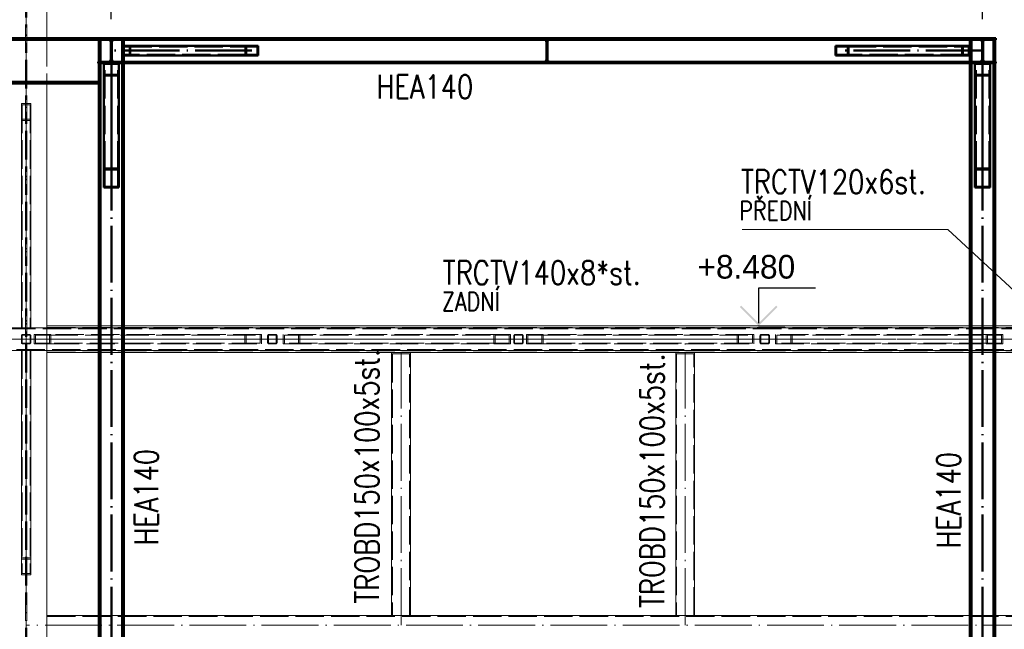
# Paper-space layout 'Layout1' of a CAD drawing. Extents: x -2 to 1033, y -36 to 596.
# Tile 69 of 181: x 584 to 688, y 463 to 527. Entities that reach past the tile are written whole.
import ezdxf

# ---------------------------------------------------------------- set-up
doc = ezdxf.new("R2010")
doc.units = 0
doc.linetypes.add('ACAD_ISO02W100', pattern=[15, 12, -3])
doc.linetypes.add('ACAD_ISO04W100', pattern=[30.5, 24, -3, 0.5, -3])
doc.layers.get('0').update_dxf_attribs({"linetype": 'CONTINUOUS'})
doc.layers.get('DEFPOINTS').update_dxf_attribs({"color": 132, "linetype": 'CONTINUOUS'})
doc.layers.add('AS_INS_ON', color=7, linetype='CONTINUOUS')
for name, color, linetype, lineweight in [('SS_1.ET-HALA_TaO-KCE_LEMOVANI', 9, 'CONTINUOUS', 13), ('SS_1.ET-HALA_TaO-SLOUP', 9, 'CONTINUOUS', 13), ('SS_1.ET-HALA_TaO-ZTUZENI_VODOROVNE', 9, 'CONTINUOUS', 13), ('SS_2.ET-HALA_TaO-VESTAVBA_A1÷B2-VAZBA2', 51, 'CONTINUOUS', 50), ('SS_KOTY', 3, 'CONTINUOUS', 25), ('SS_POPIS_PROFILU', 13, 'CONTINUOUS', 25), ('SS_SRAFY', 8, 'CONTINUOUS', 18), ('SS_STAV.OK-POPIS_PROFILU', 9, 'CONTINUOUS', 13)]:
    doc.layers.add(name, color=color, linetype=linetype, lineweight=lineweight)
doc.styles.add('ROMANS', font='romans.shx', dxfattribs={"width": 0.8})
doc.styles.add('romans.shx', font='romans.shx', dxfattribs={"height": 5})
doc.dimstyles.new('A-1_(2.5)_50AS', dxfattribs={"dimtxt": 2.5, "dimasz": 2, "dimexe": 1, "dimexo": 2, "dimgap": 0, "dimtad": 0, "dimdec": 1, "dimlfac": 50, "dimrnd": 1, "dimtxsty": 'ROMANS', "dimblk1": 'OBLIQUE', "dimblk2": 'OBLIQUE', "dimsah": 1, "dimcen": 2, "dimclrd": 256, "dimclre": 256, "dimclrt": 256, "dimadec": 1, "dimazin": 2, "dimtfac": 0.714286, "dimtdec": 1, "dimtmove": 0, "dimatfit": 3, "dimldrblk": 'OPEN', "dimfxl": 1, "dimtvp": 1.142857, "dimtfill": 1, "dimtolj": 1, "dimlwd": -1, "dimlwe": -1, "dimarcsym": 0})
pattern_1 = [(45, (501.67039, 325.26042), (-0.04490128, 0.04490128), [])]

# ---------------------------------------------------------------- blocks, each defined once
blk = doc.blocks.new('_Oblique')
at = {"color": 0, "linetype": 'ByBlock', "lineweight": -2}
blk.add_line((-0.5, -0.5), (0.5, 0.5), dxfattribs=at)
blk = doc.blocks.new('*D103')
at = {"layer": 'DEFPOINTS', "color": 0, "transparency": 16777216}
for p in [(593.67, 544.83), (475.67, 525.26, -4586.4), (593.67, 525.26, -4586.4)]:
    blk.add_point(p, dxfattribs=at)
at = {"layer": 'SS_KOTY', "transparency": 16777216}
for p, q in [((475.67, 527.26), (475.67, 545.83)), ((593.67, 527.26), (593.67, 545.83)), ((475.67, 544.83), (593.67, 544.83))]:
    blk.add_line(p, q, dxfattribs=at)
at = {"layer": 'SS_KOTY', "transparency": 16777216, "xscale": 2, "yscale": 2, "zscale": 2, "rotation": 180}
blk.add_blockref('_Oblique', (475.67, 544.83), dxfattribs=at)
at = {"layer": 'SS_KOTY', "transparency": 16777216, "xscale": 2, "yscale": 2, "zscale": 2}
blk.add_blockref('_Oblique', (593.67, 544.83), dxfattribs=at)
at = {"layer": 'SS_KOTY', "transparency": 16777216, "insert": (534.67, 547.69), "char_height": 2.5, "attachment_point": 5, "style": 'ROMANS', "bg_fill": 3, "box_fill_scale": 1.1, "bg_fill_color": 256, "bg_fill_true_color": 13158600, "bg_fill_transparency": 0}
blk.add_mtext('\\A1;5900', dxfattribs=at)
blk = doc.blocks.new('_OPEN')
at = {"color": 0, "linetype": 'ByBlock'}
for p, q in [((-1, 0.167), (0, 0)), ((0, 0), (-1, -0.167)), ((0, 0), (-1, 0))]:
    blk.add_line(p, q, dxfattribs=at)
blk = doc.blocks.new('*D104')
at = {"layer": 'DEFPOINTS', "color": 0, "transparency": 16777216}
for p in [(685.67, 544.83), (593.67, 525.26, -4586.4), (685.67, 525.26, -4586.4)]:
    blk.add_point(p, dxfattribs=at)
at = {"layer": 'SS_KOTY', "transparency": 16777216}
for p, q in [((593.67, 527.26), (593.67, 545.83)), ((685.67, 527.26), (685.67, 545.83)), ((593.67, 544.83), (685.67, 544.83))]:
    blk.add_line(p, q, dxfattribs=at)
at = {"layer": 'SS_KOTY', "transparency": 16777216, "xscale": 2, "yscale": 2, "zscale": 2, "rotation": 180}
blk.add_blockref('_Oblique', (593.67, 544.83), dxfattribs=at)
at = {"layer": 'SS_KOTY', "transparency": 16777216, "xscale": 2, "yscale": 2, "zscale": 2}
blk.add_blockref('_Oblique', (685.67, 544.83), dxfattribs=at)
at = {"layer": 'SS_KOTY', "transparency": 16777216, "insert": (639.67, 547.69), "char_height": 2.5, "attachment_point": 5, "style": 'ROMANS', "bg_fill": 3, "box_fill_scale": 1.1, "bg_fill_color": 256, "bg_fill_true_color": 13158600, "bg_fill_transparency": 0}
blk.add_mtext('\\A1;4600', dxfattribs=at)
blk = doc.blocks.new('*D110')
at = {"layer": 'DEFPOINTS', "color": 0, "transparency": 16777216}
for p in [(584.67, 538.83), (584.67, 534.21, -4593.3), (593.67, 525.26, -4586.4)]:
    blk.add_point(p, dxfattribs=at)
at = {"layer": 'SS_KOTY', "transparency": 16777216}
for p, q in [((584.67, 536.21), (584.67, 539.83)), ((593.67, 527.26), (593.67, 539.83)), ((593.67, 538.83), (584.67, 538.83))]:
    blk.add_line(p, q, dxfattribs=at)
at = {"layer": 'SS_KOTY', "transparency": 16777216, "xscale": 2, "yscale": 2, "zscale": 2, "rotation": 180}
blk.add_blockref('_Oblique', (584.67, 538.83), dxfattribs=at)
at = {"layer": 'SS_KOTY', "transparency": 16777216, "xscale": 2, "yscale": 2, "zscale": 2}
blk.add_blockref('_Oblique', (593.67, 538.83), dxfattribs=at)
at = {"layer": 'SS_KOTY', "transparency": 16777216, "insert": (589.17, 541.69), "char_height": 2.5, "attachment_point": 5, "style": 'ROMANS', "bg_fill": 3, "box_fill_scale": 1.1, "bg_fill_color": 256, "bg_fill_true_color": 13158600, "bg_fill_transparency": 0}
blk.add_mtext('\\A1;450', dxfattribs=at)
blk = doc.blocks.new('*D111')
at = {"layer": 'DEFPOINTS', "color": 0, "transparency": 16777216}
for p in [(714.67, 544.83), (714.67, 534.21, -4586.4), (685.67, 525.26, -4586.4)]:
    blk.add_point(p, dxfattribs=at)
at = {"layer": 'SS_KOTY', "transparency": 16777216}
for p, q in [((685.67, 527.26), (685.67, 545.83)), ((714.67, 536.21), (714.67, 545.83)), ((685.67, 544.83), (714.67, 544.83))]:
    blk.add_line(p, q, dxfattribs=at)
at = {"layer": 'SS_KOTY', "transparency": 16777216, "xscale": 2, "yscale": 2, "zscale": 2, "rotation": 180}
blk.add_blockref('_Oblique', (685.67, 544.83), dxfattribs=at)
at = {"layer": 'SS_KOTY', "transparency": 16777216, "xscale": 2, "yscale": 2, "zscale": 2}
blk.add_blockref('_Oblique', (714.67, 544.83), dxfattribs=at)
at = {"layer": 'SS_KOTY', "transparency": 16777216, "insert": (700.17, 547.69), "char_height": 2.5, "attachment_point": 5, "style": 'ROMANS', "bg_fill": 3, "box_fill_scale": 1.1, "bg_fill_color": 256, "bg_fill_true_color": 13158600, "bg_fill_transparency": 0}
blk.add_mtext('\\A1;1450', dxfattribs=at)

psp = doc.layouts.get("Layout1")

# ---------------------------------------------------------------- hatches: boundary and pattern name
at = {"layer": 'AS_INS_ON'}
psp.add_hatch(color=9, dxfattribs=at).paths.add_polyline_path([(660.1699, 497.0018), (660.0284, 496.8604), (662.0284, 494.8604), (664.0284, 496.8604), (663.887, 497.0018), (662.0284, 495.1433)])

# ---------------------------------------------------------------- linework, layer by layer
at = {"layer": 'AS_INS_ON', "color": 9}
for p, q in [((668.0284, 498.8604, -4592.6), (662.0284, 498.8604, -4592.6)), ((662.0284, 498.8604, -4592.6), (662.0284, 495.1433, -4592.6)), ((662.0284, 494.8604), (664.7918, 494.8604))]:
    psp.add_line(p, q, dxfattribs=at)
at = {"layer": 'SS_1.ET-HALA_TaO-KCE_LEMOVANI', "color": 9, "linetype": 'ACAD_ISO04W100', "ltscale": 0.25}
for p, q in [((624.2704, 463.2604), (624.2704, 493.4604)), ((654.2704, 463.2604), (654.2704, 493.4604)), ((714.6704, 463.2604), (584.6704, 463.2604))]:
    psp.add_line(p, q, dxfattribs=at)
at = {"layer": 'SS_1.ET-HALA_TaO-KCE_LEMOVANI', "color": 5, "linetype": 'Continuous', "ltscale": 0.25}
for p, q in [((623.2704, 492.0604), (625.2704, 492.0604)), ((623.2704, 492.0604), (623.2704, 491.9004)), ((623.2704, 491.9004), (623.2704, 464.2604)), ((623.2704, 491.9004), (625.2704, 491.9004)), ((625.2704, 491.9004), (625.2704, 492.0604)), ((625.2704, 464.2604), (625.2704, 491.9004)), ((653.2704, 492.0604), (655.2704, 492.0604)), ((653.2704, 492.0604), (653.2704, 491.9004)), ((653.2704, 491.9004), (653.2704, 464.2604)), ((653.2704, 491.9004), (655.2704, 491.9004)), ((655.2704, 491.9004), (655.2704, 492.0604)), ((655.2704, 464.2604), (655.2704, 491.9004)), ((592.3404, 464.2604), (586.8704, 464.2604)), ((684.3404, 464.2604), (595.0004, 464.2604)), ((696.9704, 464.2604), (687.0004, 464.2604))]:
    psp.add_line(p, q, dxfattribs=at)
at = {"layer": 'SS_1.ET-HALA_TaO-KCE_LEMOVANI', "color": 9, "linetype": 'ACAD_ISO02W100', "ltscale": 0.25}
for p, q in [((623.3704, 491.9004), (623.3704, 464.2604)), ((625.1704, 464.2604), (625.1704, 491.9004)), ((653.3704, 491.9004), (653.3704, 464.2604)), ((655.1704, 464.2604), (655.1704, 491.9004)), ((586.8704, 464.1604), (710.6704, 464.1604)), ((595.0004, 464.2604), (592.3404, 464.2604)), ((687.0004, 464.2604), (684.3404, 464.2604))]:
    psp.add_line(p, q, dxfattribs=at)
at = {"layer": 'SS_1.ET-HALA_TaO-SLOUP', "color": 5, "linetype": 'Continuous', "ltscale": 0.25}
for p, q in [((586.8704, 520.4604), (586.8704, 494.6604)), ((586.8704, 492.2604), (586.8704, 446.0604))]:
    psp.add_line(p, q, dxfattribs=at)
at = {"layer": 'SS_1.ET-HALA_TaO-SLOUP', "color": 9, "linetype": 'ACAD_ISO02W100', "ltscale": 0.25}
psp.add_line((586.8704, 494.6604), (586.8704, 492.2604), dxfattribs=at)
at = {"layer": 'SS_1.ET-HALA_TaO-ZTUZENI_VODOROVNE', "color": 5, "linetype": 'Continuous', "ltscale": 0.25}
for p, q in [((585.1704, 518.3618), (584.1704, 518.3618)), ((584.1704, 518.3618), (584.1704, 494.6604)), ((585.1704, 494.6604), (585.1704, 518.3618)), ((690.7241, 494.6604), (478.6167, 494.6604)), ((592.3404, 494.8604), (586.8704, 494.8604)), ((684.3404, 494.8604), (595.0004, 494.8604)), ((693.4804, 494.8604), (687.0004, 494.8604)), ((478.6167, 492.2604), (690.7241, 492.2604)), ((584.1704, 492.2604), (584.1704, 468.5591)), ((585.1704, 468.5591), (585.1704, 492.2604)), ((586.8704, 492.0604), (592.3404, 492.0604)), ((595.0004, 492.0604), (623.2704, 492.0604)), ((625.2704, 492.0604), (653.2704, 492.0604)), ((655.2704, 492.0604), (684.3404, 492.0604)), ((687.0004, 492.0604), (696.9704, 492.0604)), ((584.1704, 468.5591), (585.1704, 468.5591))]:
    psp.add_line(p, q, dxfattribs=at)
at = {"layer": 'SS_1.ET-HALA_TaO-ZTUZENI_VODOROVNE', "color": 9, "linetype": 'ACAD_ISO02W100', "ltscale": 0.25}
for p, q in [((585.0904, 518.2176), (584.2504, 518.2176)), ((584.2504, 518.2176), (584.2504, 494.6604)), ((585.0904, 518.2176), (585.0904, 494.6604)), ((585.1704, 516.559), (584.1704, 516.559)), ((585.0904, 516.7032), (584.2504, 516.7032)), ((690.6787, 494.5404), (478.6621, 494.5404)), ((585.0104, 493.9604), (584.3304, 493.9604)), ((587.2822, 493.9604), (585.5253, 493.9604)), ((585.5253, 493.9604), (585.5253, 492.9604)), ((586.8704, 494.7004), (710.6704, 494.7004)), ((609.5265, 493.9604), (587.2822, 493.9604)), ((587.2822, 493.9604), (587.2822, 492.9604)), ((595.0004, 494.8604), (592.3404, 494.8604)), ((607.7697, 492.9604), (607.7697, 493.9604)), ((609.5265, 492.9604), (609.5265, 493.9604)), ((611.0104, 493.9604), (610.3304, 493.9604)), ((634.0586, 493.9604), (611.8142, 493.9604)), ((611.8142, 493.9604), (611.8142, 492.9604)), ((613.571, 493.9604), (613.571, 492.9604)), ((635.8154, 493.9604), (634.0586, 493.9604)), ((634.0586, 492.9604), (634.0586, 493.9604)), ((635.8154, 492.9604), (635.8154, 493.9604)), ((637.0104, 493.9604), (636.3304, 493.9604)), ((639.2822, 493.9604), (637.5253, 493.9604)), ((637.5253, 493.9604), (637.5253, 492.9604)), ((661.5265, 493.9604), (639.2822, 493.9604)), ((639.2822, 493.9604), (639.2822, 492.9604)), ((659.7697, 492.9604), (659.7697, 493.9604)), ((661.5265, 492.9604), (661.5265, 493.9604)), ((663.0104, 493.9604), (662.3304, 493.9604)), ((686.0586, 493.9604), (663.8142, 493.9604)), ((663.8142, 493.9604), (663.8142, 492.9604)), ((665.571, 493.9604), (665.571, 492.9604)), ((687.0004, 494.8604), (684.3404, 494.8604)), ((687.8154, 493.9604), (686.0586, 493.9604)), ((686.0586, 492.9604), (686.0586, 493.9604)), ((687.8154, 492.9604), (687.8154, 493.9604)), ((584.1704, 493.8004), (584.1704, 493.1204)), ((584.2504, 493.8004), (584.2504, 493.1204)), ((584.3304, 493.8804), (585.0104, 493.8804)), ((585.0104, 493.0404), (584.3304, 493.0404)), ((584.3304, 492.9604), (585.0104, 492.9604)), ((585.0904, 493.8004), (585.0904, 493.1204)), ((585.1704, 493.1204), (585.1704, 493.8004)), ((585.5253, 492.9604), (585.6659, 492.9604)), ((585.6659, 493.8804), (587.1416, 493.8804)), ((585.6659, 493.8804), (585.6659, 493.0404)), ((587.1416, 493.0404), (585.6659, 493.0404)), ((585.6659, 492.9604), (587.2822, 492.9604)), ((587.1416, 493.8804), (609.386, 493.8804)), ((587.1416, 493.8804), (587.1416, 493.0404)), ((609.386, 493.0404), (587.1416, 493.0404)), ((587.2822, 492.9604), (609.5265, 492.9604)), ((607.9103, 493.0404), (607.9103, 493.8804)), ((609.386, 493.0404), (609.386, 493.8804)), ((610.1704, 493.8004), (610.1704, 493.1204)), ((610.2504, 493.1204), (610.2504, 493.8004)), ((610.3304, 493.8804), (611.0104, 493.8804)), ((611.0104, 493.0404), (610.3304, 493.0404)), ((610.3304, 492.9604), (611.0104, 492.9604)), ((611.0904, 493.8004), (611.0904, 493.1204)), ((611.1704, 493.1204), (611.1704, 493.8004)), ((611.8142, 492.9604), (634.0586, 492.9604)), ((611.9548, 493.8804), (634.1992, 493.8804)), ((611.9548, 493.8804), (611.9548, 493.0404)), ((634.1992, 493.0404), (611.9548, 493.0404)), ((613.4305, 493.8804), (613.4305, 493.0404)), ((634.0586, 492.9604), (635.8154, 492.9604)), ((634.1992, 493.8804), (635.6749, 493.8804)), ((634.1992, 493.0404), (634.1992, 493.8804)), ((635.6749, 493.0404), (634.1992, 493.0404)), ((635.6749, 493.0404), (635.6749, 493.8804)), ((636.1704, 493.8004), (636.1704, 493.1204)), ((636.2504, 493.1204), (636.2504, 493.8004)), ((636.3304, 493.8804), (637.0104, 493.8804)), ((637.0104, 493.0404), (636.3304, 493.0404)), ((636.3304, 492.9604), (637.0104, 492.9604)), ((637.0904, 493.8004), (637.0904, 493.1204)), ((637.1704, 493.1204), (637.1704, 493.8004)), ((637.5253, 492.9604), (639.1416, 492.9604)), ((637.6659, 493.8804), (639.1416, 493.8804)), ((637.6659, 493.8804), (637.6659, 493.0404)), ((639.1416, 493.0404), (637.6659, 493.0404)), ((639.1416, 493.8804), (661.386, 493.8804)), ((639.1416, 493.8804), (639.1416, 493.0404)), ((661.386, 493.0404), (639.1416, 493.0404)), ((639.1416, 492.9604), (639.2822, 492.9604)), ((639.2822, 492.9604), (661.5265, 492.9604)), ((659.9103, 493.0404), (659.9103, 493.8804)), ((661.386, 493.0404), (661.386, 493.8804)), ((662.1704, 493.8004), (662.1704, 493.1204)), ((662.2504, 493.1204), (662.2504, 493.8004)), ((662.3304, 493.8804), (663.0104, 493.8804)), ((663.0104, 493.0404), (662.3304, 493.0404)), ((662.3304, 492.9604), (663.0104, 492.9604)), ((663.0904, 493.8004), (663.0904, 493.1204)), ((663.1704, 493.1204), (663.1704, 493.8004)), ((663.8142, 492.9604), (686.0586, 492.9604)), ((663.9548, 493.8804), (686.1992, 493.8804)), ((663.9548, 493.8804), (663.9548, 493.0404)), ((686.1992, 493.0404), (663.9548, 493.0404)), ((665.4305, 493.8804), (665.4305, 493.0404)), ((686.0586, 492.9604), (687.8154, 492.9604)), ((686.1992, 493.8804), (687.6749, 493.8804)), ((686.1992, 493.0404), (686.1992, 493.8804)), ((687.6749, 493.0404), (686.1992, 493.0404)), ((687.6749, 493.0404), (687.6749, 493.8804)), ((478.6621, 492.3804), (690.6787, 492.3804)), ((584.2504, 492.2604), (584.2504, 468.7033)), ((585.0904, 492.2604), (585.0904, 468.7033)), ((586.8704, 492.2204), (710.6704, 492.2204)), ((592.3404, 492.0604), (595.0004, 492.0604)), ((684.3404, 492.0604), (687.0004, 492.0604)), ((584.1704, 470.3618), (585.1704, 470.3618)), ((584.2504, 470.2176), (585.0904, 470.2176)), ((584.2504, 468.7033), (585.0904, 468.7033))]:
    psp.add_line(p, q, dxfattribs=at)
at = {"layer": 'SS_1.ET-HALA_TaO-ZTUZENI_VODOROVNE', "color": 9, "linetype": 'ACAD_ISO04W100', "ltscale": 0.25}
for p, q in [((584.6704, 517.4604), (584.6704, 494.6604)), ((584.6704, 493.4604), (454.6704, 493.4604)), ((690.2704, 493.4604), (479.0704, 493.4604)), ((558.6704, 493.4604), (584.6704, 493.4604)), ((714.6704, 493.4604), (584.6704, 493.4604)), ((584.6704, 493.4604), (610.6704, 493.4604)), ((610.6704, 493.4604), (636.6704, 493.4604)), ((636.6704, 493.4604), (662.6704, 493.4604)), ((662.6704, 493.4604), (688.6704, 493.4604)), ((584.6704, 469.4604), (584.6704, 492.2604))]:
    psp.add_line(p, q, dxfattribs=at)
at = {"layer": 'SS_1.ET-HALA_TaO-ZTUZENI_VODOROVNE', "color": 9, "linetype": 'ACAD_ISO02W100', "ltscale": 0.25}
for centre, start, end in [((584.3304, 493.8004), 90, 180), ((585.0104, 493.8004), 0, 90), ((610.3304, 493.8004), 90, 180), ((611.0104, 493.8004), 0, 90), ((636.3304, 493.8004), 90, 180), ((637.0104, 493.8004), 0, 90), ((662.3304, 493.8004), 90, 180), ((663.0104, 493.8004), 0, 90), ((584.3304, 493.1204), 180, 270), ((585.0104, 493.1204), 270, 0), ((610.3304, 493.1204), 180, 270), ((611.0104, 493.1204), 270, 0), ((636.3304, 493.1204), 180, 270), ((637.0104, 493.1204), 270, 0), ((662.3304, 493.1204), 180, 270), ((663.0104, 493.1204), 270, 0)]:
    psp.add_arc(centre, 0.16, start, end, dxfattribs=at)
at = {"layer": 'SS_1.ET-HALA_TaO-ZTUZENI_VODOROVNE', "color": 9, "linetype": 'ACAD_ISO02W100', "ltscale": 0.25, "extrusion": (6.82121e-13, -2.82483e-13, -1)}
for centre in [(-584.3304, 493.8004), (-662.3304, 493.8004)]:
    psp.add_arc(centre, 0.08, 0, 90, dxfattribs=at)
at = {"layer": 'SS_1.ET-HALA_TaO-ZTUZENI_VODOROVNE', "color": 9, "linetype": 'ACAD_ISO02W100', "ltscale": 0.25, "extrusion": (6.82121e-13, 2.82605e-13, -1)}
for centre in [(-584.3304, 493.1204), (-662.3304, 493.1204)]:
    psp.add_arc(centre, 0.08, 270, 0, dxfattribs=at)
at = {"layer": 'SS_1.ET-HALA_TaO-ZTUZENI_VODOROVNE', "color": 9, "linetype": 'ACAD_ISO02W100', "ltscale": 0.25, "extrusion": (-2.82544e-13, -6.8206e-13, -1)}
for centre in [(-585.0104, 493.8004), (-663.0104, 493.8004)]:
    psp.add_arc(centre, 0.08, 90, 180, dxfattribs=at)
at = {"layer": 'SS_1.ET-HALA_TaO-ZTUZENI_VODOROVNE', "color": 9, "linetype": 'ACAD_ISO02W100', "ltscale": 0.25, "extrusion": (-2.82544e-13, 6.82182e-13, -1)}
for centre in [(-585.0104, 493.1204), (-663.0104, 493.1204)]:
    psp.add_arc(centre, 0.08, 180, 270, dxfattribs=at)
at = {"layer": 'SS_1.ET-HALA_TaO-ZTUZENI_VODOROVNE', "color": 9, "linetype": 'ACAD_ISO02W100', "ltscale": 0.25, "extrusion": (2.27374e-13, -9.412e-14, -1)}
psp.add_arc((-610.3304, 493.8004), 0.08, 0, 90, dxfattribs=at)
at = {"layer": 'SS_1.ET-HALA_TaO-ZTUZENI_VODOROVNE', "color": 9, "linetype": 'ACAD_ISO02W100', "ltscale": 0.25, "extrusion": (2.27374e-13, 9.42425e-14, -1)}
psp.add_arc((-610.3304, 493.1204), 0.08, 270, 0, dxfattribs=at)
at = {"layer": 'SS_1.ET-HALA_TaO-ZTUZENI_VODOROVNE', "color": 9, "linetype": 'ACAD_ISO02W100', "ltscale": 0.25, "extrusion": (-9.41813e-14, -2.27312e-13, -1)}
psp.add_arc((-611.0104, 493.8004), 0.08, 90, 180, dxfattribs=at)
at = {"layer": 'SS_1.ET-HALA_TaO-ZTUZENI_VODOROVNE', "color": 9, "linetype": 'ACAD_ISO02W100', "ltscale": 0.25, "extrusion": (-9.41813e-14, 2.27435e-13, -1)}
psp.add_arc((-611.0104, 493.1204), 0.08, 180, 270, dxfattribs=at)
at = {"layer": 'SS_1.ET-HALA_TaO-ZTUZENI_VODOROVNE', "color": 9, "linetype": 'ACAD_ISO02W100', "ltscale": 0.25, "extrusion": (4.54747e-13, -1.88301e-13, -1)}
psp.add_arc((-636.3304, 493.8004), 0.08, 0, 90, dxfattribs=at)
at = {"layer": 'SS_1.ET-HALA_TaO-ZTUZENI_VODOROVNE', "color": 9, "linetype": 'ACAD_ISO02W100', "ltscale": 0.25, "extrusion": (4.54747e-13, 1.88424e-13, -1)}
psp.add_arc((-636.3304, 493.1204), 0.08, 270, 0, dxfattribs=at)
at = {"layer": 'SS_1.ET-HALA_TaO-ZTUZENI_VODOROVNE', "color": 9, "linetype": 'ACAD_ISO02W100', "ltscale": 0.25, "extrusion": (-1.88363e-13, -4.54686e-13, -1)}
psp.add_arc((-637.0104, 493.8004), 0.08, 90, 180, dxfattribs=at)
at = {"layer": 'SS_1.ET-HALA_TaO-ZTUZENI_VODOROVNE', "color": 9, "linetype": 'ACAD_ISO02W100', "ltscale": 0.25, "extrusion": (-1.88363e-13, 4.54809e-13, -1)}
psp.add_arc((-637.0104, 493.1204), 0.08, 180, 270, dxfattribs=at)
at = {"layer": 'SS_2.ET-HALA_TaO-VESTAVBA_A1÷B2-VAZBA2', "color": 1, "linetype": 'Continuous', "ltscale": 0.25}
for p, q in [((594.9175, 524.4404), (607.8272, 524.4404)), ((594.9175, 524.4404), (594.9175, 523.4404)), ((607.8272, 524.4404), (609.191, 524.4404)), ((607.8272, 523.4404), (607.8272, 524.4404)), ((607.909, 524.3804), (609.1092, 524.3804)), ((607.909, 523.5004), (607.909, 524.3804)), ((609.1092, 523.5004), (609.1092, 524.3804)), ((609.191, 523.4404), (609.191, 524.4404)), ((670.1497, 524.4404), (671.4318, 524.4404)), ((670.1497, 524.4404), (670.1497, 523.4404)), ((670.2316, 524.3804), (671.4318, 524.3804)), ((670.2316, 524.3804), (670.2316, 523.5004)), ((671.4318, 524.4404), (671.5136, 524.4404)), ((671.4318, 524.3804), (671.4318, 523.5004)), ((671.5136, 524.4404), (684.2704, 524.4404)), ((671.5136, 524.4404), (671.5136, 523.4404)), ((684.2704, 523.4404), (684.2704, 524.4404)), ((607.8272, 523.4404), (594.9175, 523.4404)), ((595.0004, 523.4404), (595.0004, 522.7704)), ((609.191, 523.4404), (607.8272, 523.4404)), ((609.1092, 523.5004), (607.909, 523.5004)), ((671.5136, 523.4404), (670.1497, 523.4404)), ((671.4318, 523.5004), (670.2316, 523.5004)), ((684.2704, 523.4404), (671.5136, 523.4404)), ((593.3754, 522.7704), (592.2704, 522.7704)), ((592.2704, 522.7704), (592.2704, 522.6004)), ((592.2704, 522.6004), (595.0704, 522.6004)), ((592.3404, 494.6604), (592.3404, 522.6004)), ((592.5104, 522.6004), (592.5104, 494.6604)), ((592.8704, 511.4753), (592.8704, 522.6004)), ((595.0704, 522.7704), (593.9654, 522.7704)), ((594.4704, 522.6004), (594.4704, 511.4753)), ((594.8304, 522.6004), (594.8304, 494.6604)), ((595.0004, 522.6004), (595.0004, 494.6604)), ((638.2704, 522.7704), (595.0704, 522.7704)), ((595.0704, 522.6004), (595.0704, 522.7704)), ((595.0704, 522.6004), (638.2704, 522.6004)), ((639.3754, 522.7704), (638.2704, 522.7704)), ((638.2704, 522.7704), (638.2704, 522.6004)), ((638.2704, 522.6004), (641.0704, 522.6004)), ((641.0704, 522.7704), (639.9654, 522.7704)), ((641.0704, 522.6004), (641.0704, 522.7704)), ((684.2704, 522.7704), (641.0704, 522.7704)), ((641.0704, 522.6004), (684.2704, 522.6004)), ((685.3754, 522.7704), (684.2704, 522.7704)), ((684.2704, 522.6004), (684.2704, 522.7704)), ((684.2704, 522.6004), (687.0704, 522.6004)), ((684.3404, 494.6604), (684.3404, 522.6004)), ((684.5104, 522.6004), (684.5104, 494.6604)), ((684.8704, 511.4753), (684.8704, 522.6004)), ((687.0704, 522.7704), (685.9654, 522.7704)), ((686.4704, 511.4753), (686.4704, 522.6004)), ((686.8304, 522.6004), (686.8304, 494.6604)), ((687.0004, 522.6004), (687.0004, 494.6604)), ((687.0704, 522.6004), (687.0704, 522.7704)), ((592.3404, 520.6564), (460.8704, 520.6564)), ((477.0004, 520.4604), (592.3404, 520.4604)), ((592.8704, 511.4753), (594.4704, 511.4753)), ((592.8704, 509.4675), (592.8704, 511.4753)), ((592.9504, 511.3749), (594.3904, 511.3749)), ((592.9504, 509.5679), (592.9504, 511.3749)), ((594.3904, 509.5679), (594.3904, 511.3749)), ((594.4704, 511.4753), (594.4704, 509.4675)), ((684.8704, 511.4753), (686.4704, 511.4753)), ((684.8704, 509.4675), (684.8704, 511.4753)), ((684.9504, 511.3749), (686.3904, 511.3749)), ((684.9504, 509.5679), (684.9504, 511.3749)), ((686.3904, 509.5679), (686.3904, 511.3749)), ((686.4704, 509.4675), (686.4704, 511.4753)), ((592.9504, 509.5679), (594.3904, 509.5679)), ((684.9504, 509.5679), (686.3904, 509.5679)), ((592.8704, 509.4675), (594.4704, 509.4675)), ((684.8704, 509.4675), (686.4704, 509.4675)), ((592.3404, 448.4604), (592.3404, 492.2604)), ((592.5104, 492.2604), (592.5104, 448.4604)), ((594.8304, 492.2604), (594.8304, 448.4604)), ((595.0004, 492.2604), (595.0004, 448.4604)), ((684.3404, 448.4604), (684.3404, 492.2604)), ((684.5104, 492.2604), (684.5104, 448.4604)), ((686.8304, 492.2604), (686.8304, 448.4604)), ((687.0004, 492.2604), (687.0004, 448.4604))]:
    psp.add_line(p, q, dxfattribs=at)
at = {"layer": 'SS_2.ET-HALA_TaO-VESTAVBA_A1÷B2-VAZBA2', "color": 3, "linetype": 'ACAD_ISO02W100', "ltscale": 0.25}
for p, q in [((594.9615, 524.3804), (607.909, 524.3804)), ((594.9615, 524.3804), (594.9615, 523.5004)), ((595.0004, 524.4404), (595.0004, 523.4404)), ((595.6067, 524.3804), (595.6067, 523.5004)), ((595.6507, 524.4404), (595.6507, 523.4404)), ((671.4318, 524.3804), (684.2264, 524.3804)), ((683.5372, 523.4404), (683.5372, 524.4404)), ((683.5812, 523.5004), (683.5812, 524.3804)), ((684.2264, 523.5004), (684.2264, 524.3804)), ((607.909, 523.5004), (594.9615, 523.5004)), ((639.6115, 523.0011), (639.6154, 523.0104)), ((639.6154, 523.0304), (639.7254, 523.0304)), ((639.7254, 523.0104), (639.7292, 523.0011)), ((684.2264, 523.5004), (671.4318, 523.5004)), ((592.3404, 522.6004), (592.3404, 522.7704)), ((592.5104, 522.7704), (592.5104, 522.6004)), ((592.6704, 522.7704), (592.6704, 522.6004)), ((592.7704, 522.7704), (592.7704, 522.6004)), ((594.3904, 522.5367), (592.9504, 522.5367)), ((592.9504, 511.3749), (592.9504, 522.5367)), ((594.3904, 511.3749), (594.3904, 522.5367)), ((594.5704, 522.6004), (594.5704, 522.7704)), ((594.6704, 522.7704), (594.6704, 522.6004)), ((594.8304, 522.7704), (594.8304, 522.6004)), ((595.0004, 522.7704), (595.0004, 522.6004)), ((639.9654, 522.7704), (639.3754, 522.7704)), ((639.6017, 522.9304), (639.6115, 523.0011)), ((639.6017, 522.9304), (639.7391, 522.9304)), ((639.7292, 523.0011), (639.7391, 522.9304)), ((684.3404, 522.6004), (684.3404, 522.7704)), ((684.5104, 522.7704), (684.5104, 522.6004)), ((684.6704, 522.7704), (684.6704, 522.6004)), ((684.7704, 522.7704), (684.7704, 522.6004)), ((686.3904, 522.5367), (684.9504, 522.5367)), ((684.9504, 511.3749), (684.9504, 522.5367)), ((686.3904, 511.3749), (686.3904, 522.5367)), ((686.5704, 522.6004), (686.5704, 522.7704)), ((686.6704, 522.7704), (686.6704, 522.6004)), ((686.8304, 522.7704), (686.8304, 522.6004)), ((687.0004, 522.7704), (687.0004, 522.6004)), ((594.4704, 521.3254), (592.8704, 521.3254)), ((594.3904, 521.3891), (592.9504, 521.3891)), ((686.4704, 521.3254), (684.8704, 521.3254)), ((686.3904, 521.3891), (684.9504, 521.3891)), ((592.3404, 492.2604), (592.3404, 494.6604)), ((592.5104, 494.6604), (592.5104, 492.2604)), ((594.8304, 494.6604), (594.8304, 492.2604)), ((595.0004, 494.6604), (595.0004, 492.2604)), ((684.3404, 492.2604), (684.3404, 494.6604)), ((684.5104, 494.6604), (684.5104, 492.2604)), ((686.8304, 494.6604), (686.8304, 492.2604)), ((687.0004, 494.6604), (687.0004, 492.2604))]:
    psp.add_line(p, q, dxfattribs=at)
at = {"layer": 'SS_2.ET-HALA_TaO-VESTAVBA_A1÷B2-VAZBA2', "color": 7, "linetype": 'ACAD_ISO04W100', "ltscale": 0.25}
for p, q in [((608.5091, 523.9404), (593.6704, 523.9404)), ((685.6704, 523.9404), (670.8317, 523.9404)), ((593.6704, 510.4714), (593.6704, 522.6004)), ((685.6704, 510.4714), (685.6704, 522.6004))]:
    psp.add_line(p, q, dxfattribs=at)
at = {"layer": 'SS_2.ET-HALA_TaO-VESTAVBA_A1÷B2-VAZBA2', "color": 1, "linetype": 'Continuous', "ltscale": 0.25, "extrusion": (-3.7494e-33, 6.12323e-17, -1)}
for centre, start, end in [((-593.3754, 523.0104), 180, 270), ((-593.9654, 523.0104), 270, 0)]:
    psp.add_arc(centre, 0.24, start, end, dxfattribs=at)
at = {"layer": 'SS_2.ET-HALA_TaO-VESTAVBA_A1÷B2-VAZBA2', "color": 1, "linetype": 'Continuous', "ltscale": 0.25, "extrusion": (-3.13938e-14, 7.58525e-14, -1)}
for centre in [(-639.3754, 523.0104), (-685.3754, 523.0104)]:
    psp.add_arc(centre, 0.24, 180, 270, dxfattribs=at)
at = {"layer": 'SS_2.ET-HALA_TaO-VESTAVBA_A1÷B2-VAZBA2', "color": 1, "linetype": 'Continuous', "ltscale": 0.25, "extrusion": (7.57912e-14, 3.1455e-14, -1)}
for centre in [(-639.9654, 523.0104), (-685.9654, 523.0104)]:
    psp.add_arc(centre, 0.24, 270, 0, dxfattribs=at)
at = {"layer": 'SS_STAV.OK-POPIS_PROFILU', "color": 9}
psp.add_lwpolyline([(693.2493, 494.6604), (681.9905, 505.0338), (660.2762, 505.0338)], dxfattribs=at)

# ---------------------------------------------------------------- texts
at = {"layer": 'AS_INS_ON', "color": 9}
psp.add_text('+8.480', height=2.5, dxfattribs=at).set_placement((655.5698, 499.8604))
at = {"layer": 'SS_POPIS_PROFILU', "color": 13, "style": 'romans.shx', "width": 0.8}
psp.add_text('HEA140', height=2.5, dxfattribs=at).set_placement((621.6824, 518.8697))
for p in [(598.6137, 471.6661), (683.3404, 471.3497)]:
    psp.add_text('HEA140', height=2.5, rotation=90, dxfattribs=at).set_placement(p)
at = {"layer": 'SS_STAV.OK-POPIS_PROFILU', "color": 9, "style": 'romans.shx', "width": 0.8}
for s, height, p in [('TRCTV120x6st.', 2.5, (660.1605, 508.8338)), ('PŘEDNÍ', 2, (659.9745, 506.0338)), ('TRCTV140x8*st.', 2.5, (628.6746, 499.2397)), ('ZADNÍ', 2, (628.579, 496.4397))]:
    psp.add_text(s, height=height, dxfattribs=at).set_placement(p)
for p in [(621.9284, 465.5201), (652.0335, 465.0509)]:
    psp.add_text('TROBD150x100x5st.', height=2.5, rotation=90, dxfattribs=at).set_placement(p)

# ---------------------------------------------------------------- dimensions: what is measured, and where the dimension line sits
at = {"layer": 'SS_KOTY'}
dim = psp.add_linear_dim(base=(593.6704, 544.83), p1=(475.6704, 525.2604, -4586.4), p2=(593.6704, 525.2604, -4586.4), dimstyle='A-1_(2.5)_50AS', override={"dimtmove": 1}, dxfattribs=at)
dim.commit()
dim.dimension.update_dxf_attribs({"geometry": '*D103', "text_midpoint": (534.6704, 547.6872)})

# ---------------------------------------------------------------- next in the draw order: dimensions: what is measured, and where the dimension line sits
dim = psp.add_linear_dim(base=(685.6704, 544.83), p1=(593.6704, 525.2604, -4586.4), p2=(685.6704, 525.2604, -4586.4), dimstyle='A-1_(2.5)_50AS', override={"dimtmove": 1}, dxfattribs=at)
dim.commit()
dim.dimension.update_dxf_attribs({"geometry": '*D104', "text_midpoint": (639.6704, 547.6872)})

# ---------------------------------------------------------------- next in the draw order: hatches: boundary and pattern name
at = {"layer": 'SS_SRAFY'}
h = psp.add_hatch(dxfattribs=at)
h.set_pattern_fill('ANSI31', color=5, scale=0.02, style=0)
h.set_pattern_definition(pattern_1)
h.paths.add_polyline_path([(641.0704, 522.7704), (639.9654, 522.7704, -0.41421356), (639.7254, 523.0104), (639.7254, 524.8504, -0.41421356), (639.9654, 525.0904), (641.0704, 525.0904), (641.0704, 525.2604), (638.2704, 525.2604), (638.2704, 525.0904), (639.3754, 525.0904, -0.41421356), (639.6154, 524.8504), (639.6154, 523.0104, -0.41421356), (639.3754, 522.7704), (638.2704, 522.7704), (638.2704, 522.6004), (641.0704, 522.6004)], flags=0)

# ---------------------------------------------------------------- next in the draw order: linework, layer by layer
at = {"layer": 'SS_2.ET-HALA_TaO-VESTAVBA_A1÷B2-VAZBA2', "color": 1, "linetype": 'Continuous', "ltscale": 0.25}
for p, q in [((641.0704, 525.2604), (638.2704, 525.2604)), ((638.2704, 525.2604), (638.2704, 525.0904)), ((639.3754, 525.0904), (638.2704, 525.0904)), ((641.0704, 525.0904), (639.9654, 525.0904)), ((641.0704, 525.0904), (641.0704, 525.2604)), ((639.6154, 524.8504), (639.6154, 523.0104)), ((639.7254, 523.0104), (639.7254, 524.8504))]:
    psp.add_line(p, q, dxfattribs=at)
at = {"layer": 'SS_2.ET-HALA_TaO-VESTAVBA_A1÷B2-VAZBA2', "color": 3, "linetype": 'ACAD_ISO02W100', "ltscale": 0.25}
for p, q in [((639.9654, 525.0904), (639.3754, 525.0904)), ((639.6115, 524.8597), (639.6017, 524.9304)), ((639.7391, 524.9304), (639.6017, 524.9304)), ((639.6154, 524.8504), (639.6115, 524.8597)), ((639.7254, 524.8304), (639.6154, 524.8304)), ((639.7292, 524.8597), (639.7254, 524.8504)), ((639.7391, 524.9304), (639.7292, 524.8597))]:
    psp.add_line(p, q, dxfattribs=at)
at = {"layer": 'SS_2.ET-HALA_TaO-VESTAVBA_A1÷B2-VAZBA2', "color": 1, "linetype": 'Continuous', "ltscale": 0.25, "extrusion": (-3.13938e-14, -7.573e-14, -1)}
psp.add_arc((-639.3754, 524.8504), 0.24, 90, 180, dxfattribs=at)
at = {"layer": 'SS_2.ET-HALA_TaO-VESTAVBA_A1÷B2-VAZBA2', "color": 1, "linetype": 'Continuous', "ltscale": 0.25, "extrusion": (7.57912e-14, -3.13325e-14, -1)}
psp.add_arc((-639.9654, 524.8504), 0.24, 0, 90, dxfattribs=at)

# ---------------------------------------------------------------- next in the draw order: dimensions: what is measured, and where the dimension line sits
at = {"layer": 'SS_KOTY'}
dim = psp.add_linear_dim(base=(714.6704, 544.83), p1=(685.6704, 525.2604, -4586.4), p2=(714.6704, 534.2051, -4586.4), dimstyle='A-1_(2.5)_50AS', override={"dimtmove": 1}, dxfattribs=at)
dim.commit()
dim.dimension.update_dxf_attribs({"geometry": '*D111', "text_midpoint": (700.1704, 547.6872)})
dim = psp.add_linear_dim(base=(584.6704, 538.83), p1=(593.6704, 525.2604, -4586.4), p2=(584.6704, 534.2051, -4593.3), dimstyle='A-1_(2.5)_50AS', dxfattribs=at)
dim.commit()
dim.dimension.update_dxf_attribs({"geometry": '*D110', "text_midpoint": (589.1704, 541.6872)})

# ---------------------------------------------------------------- next in the draw order: hatches: boundary and pattern name
at = {"layer": 'SS_SRAFY'}
h = psp.add_hatch(dxfattribs=at)
h.set_pattern_fill('ANSI31', color=5, scale=0.02, style=0)
h.set_pattern_definition(pattern_1)
h.paths.add_polyline_path([(592.2704, 522.7704), (592.2704, 522.6004), (595.0704, 522.6004), (595.0704, 522.7704), (593.9654, 522.7704, -0.41421356), (593.7254, 523.0104), (593.7254, 524.8504, -0.41421356), (593.9654, 525.0904), (595.0704, 525.0904), (595.0704, 525.2604), (592.2704, 525.2604), (592.2704, 525.0904), (593.3754, 525.0904, -0.41421356), (593.6154, 524.8504), (593.6154, 523.0104, -0.41421356), (593.3754, 522.7704)], flags=0)
h = psp.add_hatch(dxfattribs=at)
h.set_pattern_fill('ANSI31', color=5, scale=0.02, style=0)
h.set_pattern_definition(pattern_1)
h.paths.add_polyline_path([(684.2704, 522.7704), (684.2704, 522.6004), (687.0704, 522.6004), (687.0704, 522.7704), (685.9654, 522.7704, -0.41421356), (685.7254, 523.0104), (685.7254, 524.8504, -0.41421356), (685.9654, 525.0904), (687.0704, 525.0904), (687.0704, 525.2604), (684.2704, 525.2604), (684.2704, 525.0904), (685.3754, 525.0904, -0.41421356), (685.6154, 524.8504), (685.6154, 523.0104, -0.41421356), (685.3754, 522.7704)], flags=0)

# ---------------------------------------------------------------- next in the draw order: linework, layer by layer
at = {"layer": 'SS_1.ET-HALA_TaO-SLOUP', "color": 9, "linetype": 'ACAD_ISO02W100', "ltscale": 0.25}
for p, q in [((584.6004, 534.2051), (584.6004, 305.9004)), ((584.7404, 534.2051), (584.7404, 305.9004)), ((586.8704, 525.2604), (586.8704, 520.4604))]:
    psp.add_line(p, q, dxfattribs=at)
at = {"layer": 'SS_1.ET-HALA_TaO-SLOUP', "color": 9, "linetype": 'ACAD_ISO04W100', "ltscale": 0.25}
psp.add_line((584.6704, 305.2604), (584.6704, 534.2051), dxfattribs=at)
at = {"layer": 'SS_1.ET-HALA_TaO-SLOUP', "color": 5, "linetype": 'Continuous', "ltscale": 0.25}
psp.add_line((586.8704, 534.2051), (586.8704, 525.2604), dxfattribs=at)
at = {"layer": 'SS_2.ET-HALA_TaO-VESTAVBA_A1÷B2-VAZBA2', "color": 7, "linetype": 'ACAD_ISO04W100', "ltscale": 0.25}
for p, q in [((593.6704, 525.2604), (460.8704, 525.2604)), ((593.6704, 446.0604), (593.6704, 525.2604)), ((685.6704, 525.2604), (593.6704, 525.2604)), ((685.6704, 446.0604), (685.6704, 525.2604))]:
    psp.add_line(p, q, dxfattribs=at)
at = {"layer": 'SS_2.ET-HALA_TaO-VESTAVBA_A1÷B2-VAZBA2', "color": 1, "linetype": 'Continuous', "ltscale": 0.25}
for p, q in [((592.2704, 525.2604), (549.6704, 525.2604)), ((595.0704, 525.2604), (592.2704, 525.2604)), ((592.2704, 525.2604), (592.2704, 525.0904)), ((593.3754, 525.0904), (592.2704, 525.0904)), ((592.3404, 522.7704), (592.3404, 525.0904)), ((592.5104, 525.0904), (592.5104, 522.7704)), ((595.0704, 525.0904), (593.9654, 525.0904)), ((594.8304, 525.0904), (594.8304, 522.7704)), ((595.0004, 525.0904), (595.0004, 524.4404)), ((638.2704, 525.2604), (595.0704, 525.2604)), ((595.0704, 525.0904), (595.0704, 525.2604)), ((638.2704, 525.0904), (595.0704, 525.0904)), ((684.2704, 525.2604), (641.0704, 525.2604)), ((684.2704, 525.0904), (641.0704, 525.0904)), ((687.0704, 525.2604), (684.2704, 525.2604)), ((684.2704, 525.0904), (684.2704, 525.2604)), ((685.3754, 525.0904), (684.2704, 525.0904)), ((684.3404, 522.7704), (684.3404, 525.0904)), ((684.5104, 525.0904), (684.5104, 522.7704)), ((687.0704, 525.0904), (685.9654, 525.0904)), ((686.8304, 525.0904), (686.8304, 522.7704)), ((687.0004, 525.0904), (687.0004, 522.7704)), ((687.0704, 525.0904), (687.0704, 525.2604)), ((592.3404, 525.0644), (548.5026, 525.0644)), ((593.6154, 524.8504), (593.6154, 523.0104)), ((593.7254, 523.0104), (593.7254, 524.8504)), ((685.6154, 524.8504), (685.6154, 523.0104)), ((685.7254, 523.0104), (685.7254, 524.8504))]:
    psp.add_line(p, q, dxfattribs=at)
at = {"layer": 'SS_2.ET-HALA_TaO-VESTAVBA_A1÷B2-VAZBA2', "color": 3, "linetype": 'ACAD_ISO02W100', "ltscale": 0.25}
for p, q in [((592.3404, 525.0904), (592.3404, 525.2604)), ((592.5104, 525.2604), (592.5104, 525.0904)), ((592.6704, 525.2604), (592.6704, 525.0904)), ((592.7704, 525.2604), (592.7704, 525.0904)), ((594.5704, 525.0904), (594.5704, 525.2604)), ((594.6704, 525.2604), (594.6704, 525.0904)), ((594.8304, 525.2604), (594.8304, 525.0904)), ((595.0004, 525.2604), (595.0004, 525.0904)), ((684.3404, 525.0904), (684.3404, 525.2604)), ((684.5104, 525.2604), (684.5104, 525.0904)), ((684.6704, 525.2604), (684.6704, 525.0904)), ((684.7704, 525.2604), (684.7704, 525.0904)), ((686.5704, 525.0904), (686.5704, 525.2604)), ((686.6704, 525.2604), (686.6704, 525.0904)), ((686.8304, 525.2604), (686.8304, 525.0904)), ((687.0004, 525.2604), (687.0004, 525.0904))]:
    psp.add_line(p, q, dxfattribs=at)
at = {"layer": 'SS_2.ET-HALA_TaO-VESTAVBA_A1÷B2-VAZBA2', "color": 1, "linetype": 'Continuous', "ltscale": 0.25, "extrusion": (-3.7494e-33, 6.12323e-17, -1)}
for centre, start, end in [((-593.3754, 524.8504), 90, 180), ((-593.9654, 524.8504), 0, 90)]:
    psp.add_arc(centre, 0.24, start, end, dxfattribs=at)
at = {"layer": 'SS_2.ET-HALA_TaO-VESTAVBA_A1÷B2-VAZBA2', "color": 1, "linetype": 'Continuous', "ltscale": 0.25, "extrusion": (3.13938e-14, 7.58525e-14, -1)}
psp.add_arc((-685.3754, 524.8504), 0.24, 90, 180, dxfattribs=at)
at = {"layer": 'SS_2.ET-HALA_TaO-VESTAVBA_A1÷B2-VAZBA2', "color": 1, "linetype": 'Continuous', "ltscale": 0.25, "extrusion": (-7.57912e-14, 3.1455e-14, -1)}
psp.add_arc((-685.9654, 524.8504), 0.24, 0, 90, dxfattribs=at)

doc.saveas('drawing.dxf')
